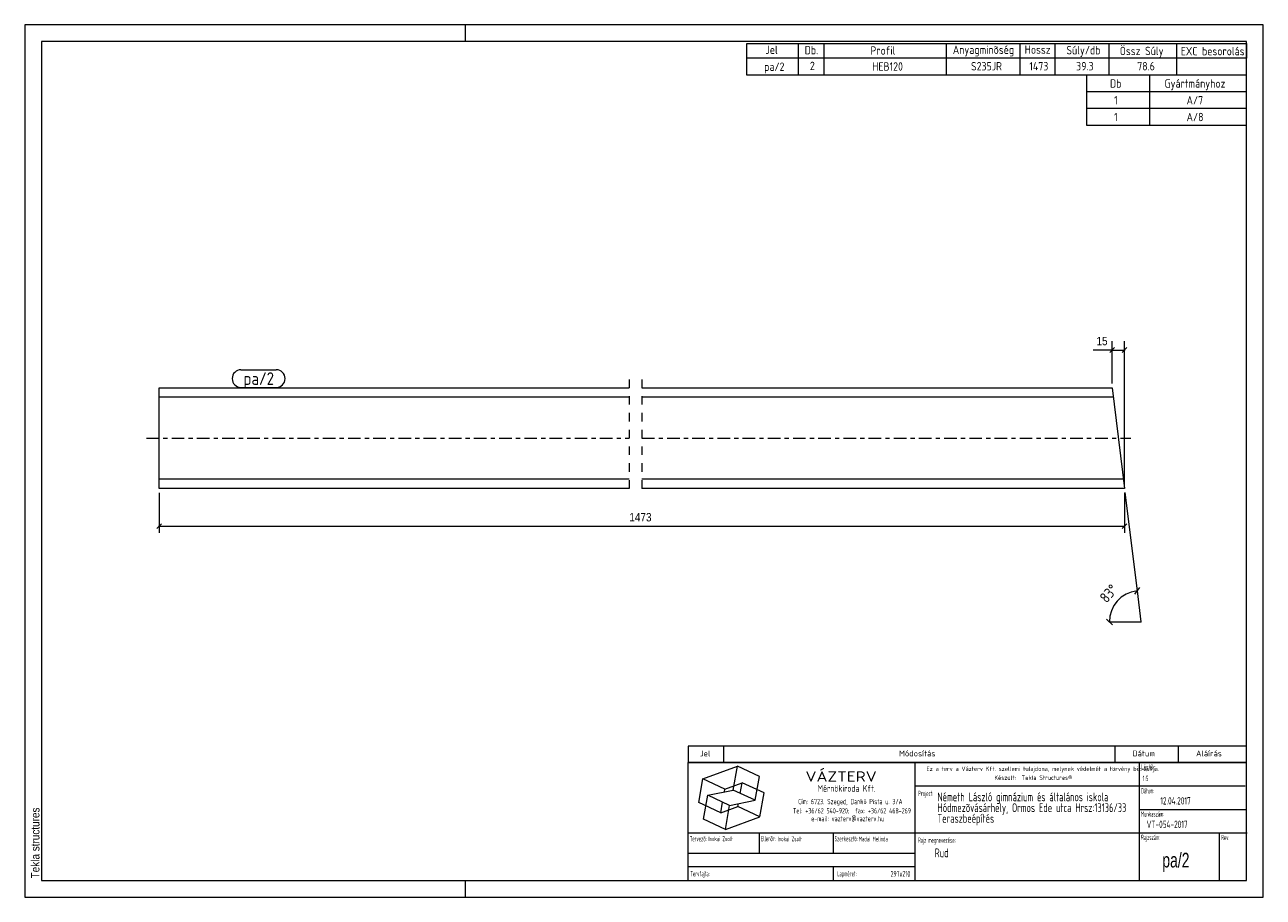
# Model space of a CAD drawing. Header units: millimetres. Extents: x 1 to 296, y 1 to 209.
import ezdxf

# ---------------------------------------------------------------- set-up
doc = ezdxf.new("R2010")
doc.units = ezdxf.units.MM
for name, pattern in [('XKITLINE00', [0]), ('XKITLINE02', [4, 2, -2]), ('XKITLINE03', [6, 3, -1, 1, -1])]:
    doc.linetypes.add(name, pattern=pattern)
for name, color, linetype, lineweight in [('Bemassung', 1, 'Continuous', 0), ('Teil', 7, 'Continuous', 0), ('Text', 5, 'Continuous', 0), ('Ueberschrift', 7, 'Continuous', 0), ('Zeichnungsrahmen', 3, 'Continuous', 0)]:
    doc.layers.add(name, color=color, linetype=linetype, lineweight=lineweight)
doc.styles.add('ARIAL', font='ARIAL.TTF')
doc.styles.add('ISOCPEUR', font='ISOCPEUR.TTF')
doc.styles.add('ISOCPEUR_BOLD', font='ARIAL.TTF')
doc.styles.add('ISOCPUER', font='ARIAL.TTF')

msp = doc.modelspace()

# ---------------------------------------------------------------- linework, layer by layer
at = {"layer": 'Bemassung', "linetype": 'XKITLINE00', "lineweight": 0}
for p, q in [((260, 123.45), (260, 133.6)), ((262.95, 99.45), (262.95, 133.6)), ((260, 131.45), (255.53, 131.45)), ((260, 131.45), (255.53, 131.45)), ((260.57, 132.02), (259.43, 130.88)), ((260, 131.45), (262.95, 131.45)), ((263.51, 132.02), (262.38, 130.88)), ((33, 97.45), (33, 87.85)), ((262.95, 97.45), (262.95, 87.85)), ((263.07, 97.46), (265.94, 74.07)), ((33.57, 90.02), (32.43, 88.88)), ((33, 89.45), (262.95, 89.45)), ((263.51, 90.02), (262.38, 88.88)), ((266.56, 74.86), (265.33, 73.28)), ((265.94, 74.07), (266.85, 66.62)), ((258.65, 67.33), (260.06, 65.92)), ((259.35, 66.62), (266.85, 66.62))]:
    msp.add_line(p, q, dxfattribs=at)
msp.add_arc((266.85, 66.62), 7.5, 97, 180, dxfattribs=at)
at = {"layer": 'Bemassung'}
for p in [(260, 131.45), (262.95, 131.45), (33, 89.45), (262.95, 89.45), (265.94, 74.07), (259.35, 66.62), (266.85, 66.62)]:
    msp.add_point(p, dxfattribs=at)
at = {"layer": 'Teil', "linetype": 'XKITLINE02', "lineweight": 0}
for p, q in [((145, 124.45), (145, 96.45)), ((148, 124.45), (148, 96.45))]:
    msp.add_line(p, q, dxfattribs=at)
at = {"layer": 'Teil', "linetype": 'XKITLINE00', "lineweight": 0}
for p, q in [((33, 98.45), (33, 122.45)), ((33, 122.45), (145, 122.45)), ((148, 122.45), (260, 122.45)), ((260, 122.45), (262.95, 98.45)), ((145, 120.25), (33, 120.25)), ((260.27, 120.25), (148, 120.25)), ((145, 100.65), (33, 100.65)), ((262.68, 100.65), (148, 100.65)), ((145, 98.45), (33, 98.45)), ((262.95, 98.45), (148, 98.45))]:
    msp.add_line(p, q, dxfattribs=at)
at = {"layer": 'Teil', "linetype": 'XKITLINE03', "lineweight": 0}
for p, q in [((30, 110.45), (145, 110.45)), ((148, 110.45), (264.47, 110.45))]:
    msp.add_line(p, q, dxfattribs=at)
at = {"layer": 'Text', "linetype": 'XKITLINE00', "lineweight": 0}
for p, q in [((52.5, 126.75), (60.92, 126.75)), ((52.5, 122.55), (60.92, 122.55))]:
    msp.add_line(p, q, dxfattribs=at)
for centre, start, end in [((52.5, 124.65), 90, 270), ((60.92, 124.65), 270, 90)]:
    msp.add_arc(centre, 2.1, start, end, dxfattribs=at)
at = {"layer": 'Ueberschrift', "linetype": 'XKITLINE00', "lineweight": 0}
for p, q in [((173, 204.54), (292, 204.54)), ((173, 201.04), (173, 204.54)), ((185.3, 201.04), (185.3, 204.54)), ((191.44, 201.04), (191.44, 204.54)), ((220.54, 201.04), (220.54, 204.54)), ((238.09, 201.05), (238.09, 204.55)), ((246.43, 201.04), (246.43, 204.54)), ((259.28, 201.04), (259.28, 204.54)), ((275.4, 201.02), (275.4, 204.52)), ((292, 204.54), (292, 201.04)), ((292, 201.04), (173, 201.04)), ((173, 197), (173, 201)), ((185.3, 197), (185.3, 201)), ((191.44, 197), (191.44, 201)), ((220.54, 197), (220.54, 201)), ((238.09, 197), (238.09, 201)), ((246.43, 197), (246.43, 201)), ((259.28, 197), (259.28, 201)), ((275.41, 197), (275.41, 201)), ((292, 197), (173, 197)), ((254, 193), (254, 197)), ((269, 193), (269, 197)), ((292, 193), (254, 193)), ((254, 189), (254, 193)), ((269, 189), (269, 193)), ((292, 189), (254, 189)), ((254, 185), (254, 189)), ((269, 185), (269, 189)), ((292, 185), (254, 185)), ((159, 37.07), (292, 37.07)), ((159, 37), (159, 33.14)), ((167.4, 37), (167.4, 33.14)), ((260.64, 37.07), (260.64, 33.21)), ((275.76, 37.07), (275.76, 33.21)), ((159, 33.22), (292, 33.22)), ((159, 33.14), (292, 33.14)), ((159, 5), (159, 33.14)), ((213.11, 5), (213.11, 33.14)), ((266.49, 5), (266.49, 33.14)), ((162.55, 29.24), (170.77, 32.23)), ((169.77, 26.55), (170.77, 32.23)), ((176, 29.79), (170.77, 32.23)), ((175, 24.11), (176, 29.79)), ((161.54, 23.55), (162.55, 29.24)), ((167.78, 26.8), (162.55, 29.24)), ((167.66, 26.12), (167.78, 26.8)), ((167.78, 26.8), (171.89, 28.3)), ((171.44, 25.76), (171.89, 28.3)), ((177.12, 25.86), (171.89, 28.3)), ((213.11, 27.54), (291.69, 27.54)), ((162.67, 19.62), (163.67, 25.3)), ((163.67, 25.3), (169.77, 26.55)), ((168.9, 22.86), (163.67, 25.3)), ((166.78, 21.11), (167.22, 23.65)), ((168.9, 22.86), (175, 24.11)), ((175, 24.11), (169.77, 26.55)), ((176.12, 20.17), (177.12, 25.86)), ((166.78, 21.11), (161.54, 23.55)), ((166.78, 21.11), (170.89, 22.61)), ((167.9, 17.18), (168.9, 22.86)), ((170.89, 22.61), (171.01, 23.29)), ((176.12, 20.17), (170.89, 22.61)), ((266.49, 21.94), (292, 21.94)), ((167.9, 17.18), (162.67, 19.62)), ((167.9, 17.18), (176.12, 20.17)), ((159, 16.34), (292.21, 16.34)), ((175.99, 11.48), (175.99, 16.39)), ((193.55, 16.39), (193.55, 11.49)), ((285.52, 16.28), (285.52, 5)), ((159.07, 11.49), (213.14, 11.49)), ((159.04, 8.34), (213.11, 8.34)), ((193.55, 8.31), (193.55, 5.13))]:
    msp.add_line(p, q, dxfattribs=at)
at = {"layer": 'Zeichnungsrahmen', "linetype": 'XKITLINE00', "lineweight": 0}
for p, q in [((296, 209), (1, 209)), ((1, 209), (1, 1)), ((106, 205), (106, 209)), ((296, 1), (296, 209)), ((292, 205), (5, 205)), ((5, 205), (5, 5)), ((292, 5), (292, 205)), ((5, 5), (292, 5)), ((106, 1), (106, 5)), ((1, 1), (296, 1))]:
    msp.add_line(p, q, dxfattribs=at)

# ---------------------------------------------------------------- texts
at = {"layer": 'Bemassung', "style": 'ISOCPUER', "width": 0.85}
for s, p in [('15', (256.28, 132.6)), ('1473', (145.01, 90.6))]:
    msp.add_text(s, height=2, dxfattribs=at).set_placement(p)
at = {"layer": 'Bemassung', "style": 'ISOCPEUR', "width": 0.85}
msp.add_text('83°', height=2.5, rotation=48.5009, dxfattribs=at).set_placement((258.69, 70.98))
at = {"layer": 'Text', "style": 'ISOCPEUR', "width": 0.85}
msp.add_text('pa/2', height=3, dxfattribs=at).set_placement((53.1, 123.15))
at = {"layer": 'Ueberschrift'}
for s, height, style, width, p in [('Jel', 2, 'ISOCPEUR', 0.85, (177.44, 202.04)), ('Db.', 2, 'ISOCPEUR', 0.85, (186.78, 201.95)), ('Profil', 2, 'ISOCPEUR', 0.85, (202.44, 201.86)), ('Anyagminõség', 2, 'ISOCPEUR', 0.85, (222.06, 202.04)), ('Hossz', 2, 'ISOCPEUR', 0.85, (239.18, 202.08)), ('Súly/db', 2, 'ISOCPEUR', 0.85, (249.11, 201.94)), ('Össz Súly', 2, 'ISOCPEUR', 0.85, (261.83, 201.76)), ('EXC besorolás', 2, 'ISOCPEUR', 0.85, (276.36, 201.71)), ('pa/2', 2, 'ISOCPEUR', 0.85, (177.11, 198)), ('2', 2, 'ISOCPEUR', 0.85, (188.02, 198.19)), ('HEB120', 2, 'ISOCPEUR', 0.85, (202.86, 198.05)), ('S235JR', 2, 'ISOCPEUR', 0.85, (226.39, 198.11)), ('1473', 2, 'ISOCPEUR', 0.85, (240.29, 198.11)), ('39.3', 2, 'ISOCPEUR', 0.85, (251.44, 198.12)), ('78.6', 2, 'ISOCPEUR', 0.85, (265.99, 198.12)), ('Db', 2, 'ISOCPEUR', 0.85, (259.5, 194)), ('Gyártmányhoz', 2, 'ISOCPEUR', 0.85, (272.5, 194)), ('1', 2, 'ISOCPEUR', 0.85, (260.48, 190)), ('A/7', 2, 'ISOCPEUR', 0.85, (277.74, 190)), ('1', 2, 'ISOCPEUR', 0.85, (260.48, 186)), ('A/8', 2, 'ISOCPEUR', 0.85, (277.74, 186)), ('Jel', 1.4, 'ISOCPEUR', 0.85, (161.84, 34.58)), ('Módosítás', 1.4, 'ISOCPEUR', 0.85, (209.25, 34.58)), ('Dátum', 1.4, 'ISOCPEUR', 0.85, (264.86, 34.58)), ('Aláírás', 1.4, 'ISOCPEUR', 0.85, (280, 34.58)), ('Lépték:', 1.26, 'ISOCPEUR', 0.51, (266.96, 31.43)), ('VÁZTERV', 2.45, 'ISOCPEUR', 1.19, (186.96, 28.56)), ('Ez a terv a Vázterv Kft. szellemi tulajdona, melynek védelmét a törvény biztosítja.', 1.05, 'ISOCPEUR', 0.838832, (215.8, 31.11)), ('Készült:  Tekla Structures®', 1.05, 'ISOCPEUR', 0.838832, (231.96, 28.98)), ('1:5', 1.26, 'ISOCPEUR', 0.595, (267.27, 28.7)), ('Mérnökiroda Kft.', 1.61, 'ISOCPEUR', 0.68, (189.86, 26.15)), ('Dátum:', 1.26, 'ISOCPEUR', 0.51, (266.91, 25.76)), ('Cím: 6723. Szeged, Dankó Pista u. 3/A', 1.26, 'ISOCPEUR', 0.68, (185.24, 23.18)), ('Project:', 1.26, 'ISOCPEUR', 0.51, (213.81, 25.12)), ('Németh László gimnázium és általános iskola', 2.1, 'ISOCPEUR', 0.595, (218.39, 23.87)), ('Hódmezõvásárhely, Ormos Ede utca Hrsz:13136/33', 2.1, 'ISOCPEUR', 0.595, (218.4, 21.31)), ('12.04.2017', 1.75, 'ISOCPEUR', 0.595, (271.48, 23.11)), ('Tel: +36/62 540-920;  fax: +36/62 468-269', 1.26, 'ISOCPEUR', 0.68, (183.98, 20.99)), ('Teraszbeépítés', 2.1, 'ISOCPEUR', 0.595, (218.4, 18.75)), ('Munkaszám:', 1.26, 'ISOCPEUR', 0.51, (266.87, 20.23)), ('e-mail: vazterv@vazterv.hu', 1.26, 'ISOCPEUR', 0.68, (188.32, 19.12)), ('VT-054-2017', 1.75, 'ISOCPEUR', 0.595, (268.23, 17.51)), ('Tervezõ:', 1.26, 'ISOCPEUR', 0.51, (159.4, 14.32)), ('Inokai Zsolt', 1.12, 'ISOCPEUR', 0.595, (163.85, 14.37)), ('Ellenõr:', 1.26, 'ISOCPEUR', 0.51, (176.35, 14.35)), ('Inokai Zsolt', 1.12, 'ISOCPEUR', 0.595, (180.32, 14.35)), ('Szerkesztõ:', 1.26, 'ISOCPEUR', 0.51, (193.9, 14.32)), ('Madai Melinda', 1.12, 'ISOCPEUR', 0.595, (199.65, 14.33)), ('Rajz megnevezése:', 1.26, 'ISOCPEUR', 0.51, (213.8, 13.98)), ('Rajzszám:', 1.26, 'ISOCPEUR', 0.51, (266.92, 14.65)), ('Rev:', 1.26, 'ISOCPEUR', 0.51, (285.98, 14.62)), ('Rud', 2.1, 'ISOCPEUR', 0.595, (217.73, 10.54)), ('pa/2', 3.5, 'ISOCPEUR_BOLD', 0.68, (271.96, 8.1)), ('Tervfajta:', 1.26, 'ISOCPEUR', 0.51, (159.53, 5.99)), ('Lapméret:', 1.26, 'ISOCPEUR', 0.51, (194.51, 5.99)), ('297x210', 1.4, 'ISOCPEUR', 0.595, (207.25, 5.89))]:
    msp.add_text(s, height=height, dxfattribs=dict(at, style=style, width=width)).set_placement(p)
at = {"layer": 'Zeichnungsrahmen', "style": 'ARIAL', "width": 0.85}
msp.add_text('Tekla structures', height=2, rotation=90, dxfattribs=at).set_placement((4.5, 5.5))

doc.saveas('drawing.dxf')
